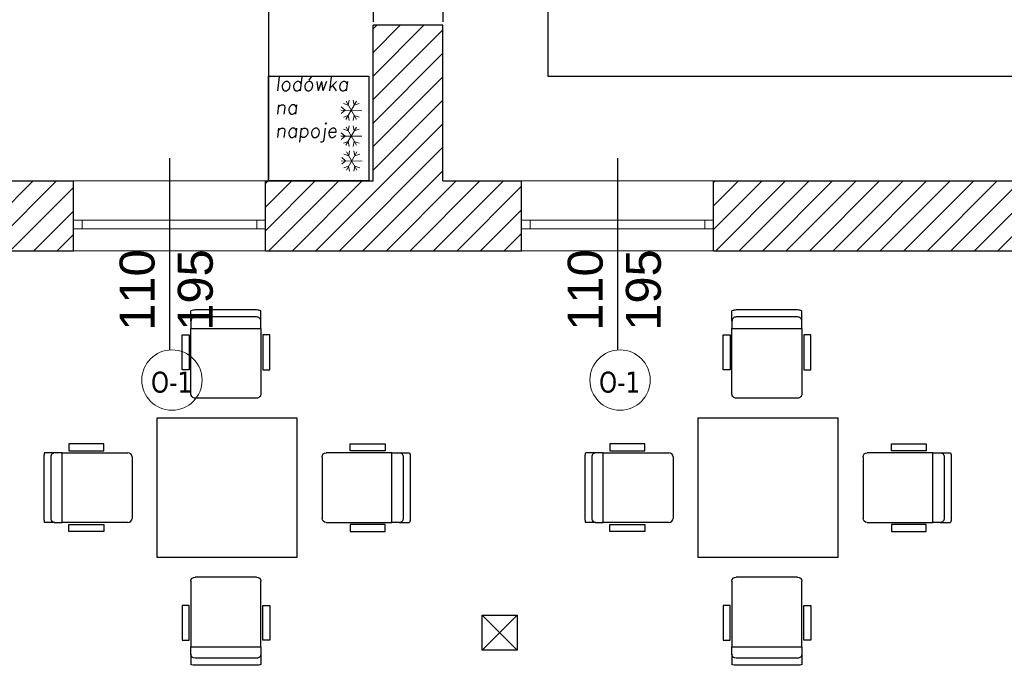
# Model space of a CAD drawing. Header units: millimetres. Extents: x -486876 to 553054, y -140324 to 834178.
# Tile 127 of 155: x 15543 to 21183, y 61434 to 65131. Entities that reach past the tile are written whole.
import ezdxf
from ezdxf.enums import TextEntityAlignment as Align

# ---------------------------------------------------------------- set-up
doc = ezdxf.new("R2010")
doc.units = ezdxf.units.MM
doc.linetypes.add('DASH2', pattern=[0.75, 0.5, -0.25])
doc.linetypes.add('XREF$0$_DASH', pattern=[10, 8, -2])
for name, color, linetype, lineweight in [('_XREF', 252, 'DASH2', 13), ('XREF$0$okna', 8, 'Continuous', 20), ('XREF$0$ściana nośna', 8, 'Continuous', 30)]:
    doc.layers.add(name, color=color, linetype=linetype, lineweight=lineweight)
for name, color, linetype in [('XREF$0$DRZWI', 8, 'Continuous'), ('XREF$0$MEBLE', 8, 'Continuous'), ('XREF$0$MEBLE_ŁAZIENKOWE_I_KUCHENNE', 8, 'Continuous'), ('XREF$0$nowe ściany', 8, 'Continuous'), ('XREF$0$OPIS', 8, 'Continuous'), ('XREF$0$Ppoż', 20, 'Continuous'), ('XREF$0$WIDOK', 8, 'Continuous'), ('XREF$0$WYMIARY', 9, 'Continuous'), ('XREF$0$WYPEŁNIENIA', 8, 'Continuous')]:
    doc.layers.add(name, color=color, linetype=linetype)
doc.styles.add('XREF$0$APLUS', font='arial.ttf', dxfattribs={"width": 0.6})
doc.styles.add('XREF$0$ROMANS', font='romans.shx')
doc.styles.add('XREF$0$Standard', font='arial.ttf')
doc.styles.add('XREF$0$Verdana 0.8', font='verdana.ttf', dxfattribs={"width": 0.8})

# ---------------------------------------------------------------- blocks, each defined once
blk = doc.blocks.new('XREF')
at = {"layer": 'XREF$0$WYPEŁNIENIA'}
h = blk.add_hatch(dxfattribs=at)
h.set_pattern_fill('ANSI31', color=256, scale=3)
h.set_pattern_definition([(45, (-52999.899, 13162.694), (-6.7351921, 6.7351921), [])])
h.paths.add_polyline_path([(5376.11, 10651.78), (5336.75, 10651.78), (5336.75, 10611.78), (5376.11, 10611.78)])
h.paths.add_polyline_path([(5806.69, 10651.78), (5486.11, 10651.78), (5486.11, 10611.78), (5541.69, 10611.78), (5541.69, 10491.78), (5566.69, 10491.78), (5566.69, 10611.78), (5766.69, 10611.78), (5766.69, 10481.78), (5766.69, 10471.78), (5766.69, 10346.78), (5739.69, 10346.78), (5739.69, 10336.78), (5766.69, 10336.78), (5766.69, 10322.47), (5806.69, 10322.47)])
h.paths.add_polyline_path([(5566.69, 10391.78), (5556.69, 10391.78), (5541.69, 10391.78), (5541.69, 10295.78), (5566.69, 10295.78), (5566.69, 10336.78), (5739.69, 10336.78), (5739.69, 10346.78), (5566.69, 10346.78)])
h.paths.add_polyline_path([(5566.69, 10295.78), (5541.69, 10295.78), (5541.69, 10195.78), (5566.69, 10195.78)])
h.paths.add_polyline_path([(5558.62, 10157.37), (5572.62, 10157.37), (5572.62, 10143.37), (5558.62, 10143.37)], flags=16)
edge = h.paths.add_edge_path(flags=16)
edge.add_arc((5565.62, 10150.37), 7, 0, 360)
h.paths.add_polyline_path([(5806.69, 10212.47), (5766.69, 10212.47), (5766.69, 10121.78), (5688.72, 10121.78), (5688.72, 10096.78), (5766.69, 10096.78), (5766.69, 10027.67), (5806.69, 10027.67), (5806.69, 10029.35)])
h.paths.add_polyline_path([(5806.69, 9917.67), (5766.69, 9917.67), (5766.69, 9911.78), (5683.24, 9911.78), (5683.24, 9881.78), (5766.69, 9881.78), (5766.69, 9779.12), (5806.69, 9779.12)])
h.paths.add_polyline_path([(5157.25, 9881.78), (5142.25, 9881.78), (5141.56, 9712.78), (5141.56, 9656.78), (5141.56, 9631.78), (5156.56, 9631.78), (5156.56, 9712.78)])
h.paths.add_polyline_path([(5256.56, 9656.78), (5156.56, 9656.78), (5156.56, 9631.78), (5256.56, 9631.78)])
h.paths.add_polyline_path([(5451.56, 9666.86), (5426.56, 9666.86), (5426.56, 9656.78), (5256.56, 9656.78), (5256.56, 9631.78), (5426.56, 9631.78), (5451.56, 9631.78)])
h.paths.add_polyline_path([(5806.69, 9779.12), (5766.69, 9779.12), (5766.69, 9756.28), (5806.69, 9756.28)])
h.paths.add_polyline_path([(5806.69, 9563.42), (5766.69, 9563.42), (5766.69, 9361.43), (5605.18, 9361.43), (5605.18, 9321.43), (5766.69, 9321.43), (5766.69, 9268.64), (5806.69, 9268.64)])
h.paths.add_polyline_path([(5806.69, 9646.28), (5766.69, 9646.28), (5766.69, 9563.42), (5806.69, 9563.42)])
h.paths.add_polyline_path([(5495.18, 9361.43), (5463.86, 9361.43), (5451.56, 9361.43), (5451.56, 9481.78), (5426.56, 9481.78), (5426.56, 9361.43), (5366.74, 9361.43), (5366.74, 9321.43), (5495.18, 9321.43)])
h.paths.add_polyline_path([(5256.74, 9361.43), (4971.58, 9361.43), (4971.58, 9321.43), (5256.74, 9321.43)])
h.paths.add_polyline_path([(4861.58, 9361.43), (4816.56, 9361.43), (4816.56, 9450.58), (4776.56, 9450.58), (4776.56, 9361.43), (4714.92, 9361.43), (4714.92, 9321.43), (4861.58, 9321.43)])
h.paths.add_polyline_path([(4604.92, 9361.43), (4411.55, 9361.43), (4411.55, 9321.43), (4604.92, 9321.43)])
h.paths.add_polyline_path([(4411.55, 9361.43), (4406.56, 9361.43), (4406.56, 9411.43), (4366.56, 9411.43), (4366.56, 9361.43), (4171.56, 9361.43), (4171.56, 9321.43), (4411.55, 9321.43)])
h.paths.add_polyline_path([(4816.56, 9631.78), (5021.56, 9631.78), (5021.56, 9656.78), (4816.56, 9656.78), (4816.56, 9766.19), (4776.56, 9766.19), (4776.56, 9563.42), (4816.56, 9563.42)])
h.paths.add_polyline_path([(4816.56, 9563.42), (4776.56, 9563.42), (4776.56, 9510.58), (4816.56, 9510.58)])
h.paths.add_polyline_path([(5806.69, 9158.64), (5766.69, 9158.64), (5766.69, 9112.7), (5806.69, 9112.7)])
h.paths.add_polyline_path([(4783.69, 9911.78), (4771.69, 9911.78)])
h.paths.add_polyline_path([(4886.69, 10121.78), (4796.69, 10121.78), (4796.69, 10096.78), (4886.69, 10096.78)])
h.paths.add_polyline_path([(5434.52, 10096.78), (5434.52, 10121.78), (5409.69, 10121.78), (5409.81, 10096.78)])
h.paths.add_polyline_path([(5535.02, 10121.78), (5535.02, 10108.85), (5535.02, 10108.85), (5535.02, 10096.78), (5588.72, 10096.78), (5588.72, 10121.78), (5575.42, 10121.78), (5575.42, 10162.36), (5566.69, 10162.36), (5566.69, 10195.78), (5541.69, 10195.78), (5541.69, 10121.78)])
at = {"layer": 'XREF$0$MEBLE'}
for p, q in [((4716.56, 9748.23), (4716.56, 9361.43)), ((4876.56, 9571.78), (4876.56, 9421.43)), ((4876.56, 9421.43), (5219.33, 9421.43)), ((4672.23, 9281.16), (4672.23, 9287.09)), ((4712.23, 9281.16), (4712.23, 9287.09)), ((4982.13, 9281.16), (4982.13, 9287.09)), ((5022.13, 9281.16), (5022.13, 9287.09)), ((4602.28, 9210.9), (4602.28, 9206.9)), ((4622.28, 9210.9), (4602.28, 9210.9)), ((4622.28, 9206.9), (4622.28, 9210.9)), ((4763.51, 9206.9), (4763.51, 9210.9)), ((4763.51, 9210.9), (4783.51, 9210.9)), ((4783.51, 9210.9), (4783.51, 9206.9)), ((4912.18, 9210.9), (4912.18, 9206.9)), ((4932.18, 9210.9), (4912.18, 9210.9)), ((4932.18, 9206.9), (4932.18, 9210.9)), ((5073.42, 9206.9), (5073.42, 9210.9)), ((5073.42, 9210.9), (5093.42, 9210.9)), ((5093.42, 9210.9), (5093.42, 9206.9)), ((4594.34, 9205.82), (4588.41, 9205.82)), ((4598.48, 9205.82), (4594.34, 9205.82)), ((4598.48, 9165.82), (4598.48, 9205.82)), ((4598.48, 9205.82), (4636.08, 9205.82)), ((4598.48, 9165.82), (4598.48, 9205.82)), ((4602.28, 9206.9), (4622.28, 9206.9)), ((4787.31, 9205.82), (4749.71, 9205.82)), ((4783.51, 9206.9), (4763.51, 9206.9)), ((4787.31, 9165.82), (4787.31, 9205.82)), ((4787.31, 9165.82), (4787.31, 9205.82)), ((4787.31, 9205.82), (4791.45, 9205.82)), ((4791.45, 9205.82), (4797.38, 9205.82)), ((4904.25, 9205.82), (4898.32, 9205.82)), ((4908.39, 9205.82), (4904.25, 9205.82)), ((4908.39, 9165.82), (4908.39, 9205.82)), ((4908.39, 9205.82), (4945.99, 9205.82)), ((4908.39, 9165.82), (4908.39, 9205.82)), ((4912.18, 9206.9), (4932.18, 9206.9)), ((5097.21, 9205.82), (5059.61, 9205.82)), ((5093.42, 9206.9), (5073.42, 9206.9)), ((5097.21, 9165.82), (5097.21, 9205.82)), ((5097.21, 9165.82), (5097.21, 9205.82)), ((5097.21, 9205.82), (5101.35, 9205.82)), ((5101.35, 9205.82), (5107.28, 9205.82)), ((4587.94, 9203.42), (4587.94, 9168.22)), ((4591.94, 9203.42), (4591.94, 9168.22)), ((4638.48, 9203.42), (4638.48, 9168.22)), ((4747.31, 9203.42), (4747.31, 9168.22)), ((4793.85, 9203.42), (4793.85, 9168.22)), ((4797.85, 9203.42), (4797.85, 9168.22)), ((4897.85, 9203.42), (4897.85, 9168.22)), ((4901.85, 9203.42), (4901.85, 9168.22)), ((4948.39, 9203.42), (4948.39, 9168.22)), ((5057.21, 9203.42), (5057.21, 9168.22)), ((5103.75, 9203.42), (5103.75, 9168.22)), ((5107.75, 9203.42), (5107.75, 9168.22)), ((4594.34, 9165.82), (4588.41, 9165.82)), ((4594.34, 9165.82), (4598.48, 9165.82)), ((4636.08, 9165.82), (4598.48, 9165.82)), ((4749.71, 9165.82), (4787.31, 9165.82)), ((4791.45, 9165.82), (4787.31, 9165.82)), ((4791.45, 9165.82), (4797.38, 9165.82)), ((4904.25, 9165.82), (4898.32, 9165.82)), ((4904.25, 9165.82), (4908.39, 9165.82)), ((4945.99, 9165.82), (4908.39, 9165.82)), ((5059.61, 9165.82), (5097.21, 9165.82)), ((5101.35, 9165.82), (5097.21, 9165.82)), ((5101.35, 9165.82), (5107.28, 9165.82)), ((4602.28, 9160.73), (4602.28, 9164.73)), ((4602.28, 9164.73), (4622.28, 9164.73)), ((4622.28, 9160.73), (4602.28, 9160.73)), ((4622.28, 9164.73), (4622.28, 9160.73)), ((4763.51, 9164.73), (4763.51, 9160.73)), ((4783.51, 9164.73), (4763.51, 9164.73)), ((4763.51, 9160.73), (4783.51, 9160.73)), ((4783.51, 9160.73), (4783.51, 9164.73)), ((4912.18, 9160.73), (4912.18, 9164.73)), ((4912.18, 9164.73), (4932.18, 9164.73)), ((4932.18, 9160.73), (4912.18, 9160.73)), ((4932.18, 9164.73), (4932.18, 9160.73)), ((5073.42, 9164.73), (5073.42, 9160.73)), ((5093.42, 9164.73), (5073.42, 9164.73)), ((5073.42, 9160.73), (5093.42, 9160.73)), ((5093.42, 9160.73), (5093.42, 9164.73)), ((4672.23, 9132.21), (4672.23, 9094.61)), ((4709.83, 9134.61), (4674.63, 9134.61)), ((4712.23, 9094.61), (4712.23, 9132.21)), ((4982.13, 9132.21), (4982.13, 9094.61)), ((5019.73, 9134.61), (4984.53, 9134.61)), ((5022.13, 9094.61), (5022.13, 9132.21)), ((4667.14, 9118.41), (4667.14, 9098.41)), ((4671.14, 9118.41), (4667.14, 9118.41)), ((4671.14, 9098.41), (4671.14, 9118.41)), ((4713.31, 9118.41), (4717.31, 9118.41)), ((4713.31, 9098.41), (4713.31, 9118.41)), ((4717.31, 9118.41), (4717.31, 9098.41)), ((4977.05, 9118.41), (4977.05, 9098.41)), ((4981.05, 9118.41), (4977.05, 9118.41)), ((4981.05, 9098.41), (4981.05, 9118.41)), ((5023.22, 9118.41), (5027.22, 9118.41)), ((5023.22, 9098.41), (5023.22, 9118.41)), ((5027.22, 9118.41), (5027.22, 9098.41)), ((4667.14, 9098.41), (4671.14, 9098.41)), ((4717.31, 9098.41), (4713.31, 9098.41)), ((4977.05, 9098.41), (4981.05, 9098.41)), ((5027.22, 9098.41), (5023.22, 9098.41)), ((4672.23, 9094.61), (4712.23, 9094.61)), ((4672.23, 9094.61), (4712.23, 9094.61)), ((4672.23, 9090.48), (4672.23, 9094.61)), ((4712.23, 9094.61), (4712.23, 9090.48)), ((4982.13, 9094.61), (5022.13, 9094.61)), ((4982.13, 9094.61), (5022.13, 9094.61)), ((4982.13, 9090.48), (4982.13, 9094.61)), ((5022.13, 9094.61), (5022.13, 9090.48)), ((4672.23, 9090.48), (4672.23, 9084.54)), ((4709.83, 9088.08), (4674.63, 9088.08)), ((4712.23, 9090.48), (4712.23, 9084.54)), ((4982.13, 9090.48), (4982.13, 9084.54)), ((5019.73, 9088.08), (4984.53, 9088.08)), ((5022.13, 9090.48), (5022.13, 9084.54)), ((4709.83, 9084.08), (4674.63, 9084.08)), ((5019.73, 9084.08), (4984.53, 9084.08))]:
    blk.add_line(p, q, dxfattribs=at)
for points in [[(4712.23, 9287.09, 0.096396), (4709.83, 9287.56), (4674.63, 9287.56, 0.096396), (4672.23, 9287.09)], [(5022.13, 9287.09, 0.096396), (5019.73, 9287.56), (4984.53, 9287.56, 0.096396), (4982.13, 9287.09)]]:
    blk.add_lwpolyline(points, format="xyb", dxfattribs=at)
for points in [[(4709.83, 9283.56), (4674.63, 9283.56, 0.414214), (4672.23, 9281.16), (4672.23, 9277.02), (4712.23, 9277.02), (4712.23, 9281.16, 0.414214)], [(5019.73, 9283.56), (4984.53, 9283.56, 0.414214), (4982.13, 9281.16), (4982.13, 9277.02), (5022.13, 9277.02), (5022.13, 9281.16, 0.414214)], [(4709.83, 9237.02), (4674.63, 9237.02, -0.414214), (4672.23, 9239.42), (4672.23, 9277.02), (4712.23, 9277.02), (4712.23, 9239.42, -0.414214)], [(5019.73, 9237.02), (4984.53, 9237.02, -0.414214), (4982.13, 9239.42), (4982.13, 9277.02), (5022.13, 9277.02), (5022.13, 9239.42, -0.414214)]]:
    blk.add_lwpolyline(points, format="xyb", close=True, dxfattribs=at)
for points in [[(4671.14, 9253.23), (4667.14, 9253.23), (4667.14, 9273.23), (4671.14, 9273.23)], [(4713.31, 9253.23), (4717.31, 9253.23), (4717.31, 9273.23), (4713.31, 9273.23)], [(4981.05, 9253.23), (4977.05, 9253.23), (4977.05, 9273.23), (4981.05, 9273.23)], [(5023.22, 9253.23), (5027.22, 9253.23), (5027.22, 9273.23), (5023.22, 9273.23)], [(4732.89, 9225.82), (4732.89, 9145.82), (4652.89, 9145.82), (4652.89, 9225.82)], [(5042.8, 9225.82), (5042.8, 9145.82), (4962.8, 9145.82), (4962.8, 9225.82)]]:
    blk.add_lwpolyline(points, close=True, dxfattribs=at)
for centre, major_axis, start_param, end_param in [((4594.34, 9203.42), (4.53, -4.53), 3.542594, 3.926991), ((4594.34, 9203.42), (1.7, -1.7), 2.356194, 3.926991), ((4636.08, 9203.42), (1.7, 1.7), -0.785398, 0.785398), ((4904.25, 9203.42), (4.53, -4.53), 3.542594, 3.926991), ((4904.25, 9203.42), (1.7, -1.7), 2.356194, 3.926991), ((4945.99, 9203.42), (1.7, 1.7), -0.785398, 0.785398), ((4594.34, 9168.22), (4.53, 4.53), 2.356194, 2.740591), ((4594.34, 9168.22), (1.7, 1.7), 2.356194, 3.926991), ((4636.08, 9168.22), (1.7, -1.7), 5.497787, 7.068583), ((4904.25, 9168.22), (4.53, 4.53), 2.356194, 2.740591), ((4904.25, 9168.22), (1.7, 1.7), 2.356194, 3.926991), ((4945.99, 9168.22), (1.7, -1.7), 5.497787, 7.068583)]:
    blk.add_ellipse(centre, major_axis=major_axis, ratio=1, start_param=start_param, end_param=end_param, dxfattribs=at)
at = {"layer": 'XREF$0$MEBLE', "extrusion": (0, 0, -1)}
for centre, major_axis, start_param, end_param in [((4749.71, 9203.42), (-1.7, 1.7), -0.785398, 0.785398), ((4791.45, 9203.42), (-1.7, -1.7), 2.356194, 3.926991), ((4791.45, 9203.42), (-4.53, -4.53), 3.542594, 3.926991), ((5059.61, 9203.42), (-1.7, 1.7), -0.785398, 0.785398), ((5101.35, 9203.42), (-1.7, -1.7), 2.356194, 3.926991), ((5101.35, 9203.42), (-4.53, -4.53), 3.542594, 3.926991), ((4749.71, 9168.22), (-1.7, -1.7), 5.497787, 7.068583), ((4791.45, 9168.22), (-1.7, 1.7), 2.356194, 3.926991), ((4791.45, 9168.22), (-4.53, 4.53), 2.356194, 2.740591), ((5059.61, 9168.22), (-1.7, -1.7), 5.497787, 7.068583), ((5101.35, 9168.22), (-1.7, 1.7), 2.356194, 3.926991), ((5101.35, 9168.22), (-4.53, 4.53), 2.356194, 2.740591), ((4674.63, 9132.21), (-1.7, -1.7), 0.785398, 2.356194), ((4709.83, 9132.21), (-1.7, 1.7), 0.785398, 2.356194), ((4984.53, 9132.21), (-1.7, -1.7), 0.785398, 2.356194), ((5019.73, 9132.21), (-1.7, 1.7), 0.785398, 2.356194), ((4674.63, 9090.48), (-1.7, -1.7), 5.497787, 7.068583), ((4709.83, 9090.48), (-1.7, 1.7), 2.356194, 3.926991), ((4984.53, 9090.48), (-1.7, -1.7), 5.497787, 7.068583), ((5019.73, 9090.48), (-1.7, 1.7), 2.356194, 3.926991), ((4674.63, 9090.48), (-4.53, 4.53), 3.926991, 4.311388), ((4709.83, 9090.48), (-4.53, -4.53), 5.11339, 5.497787), ((4984.53, 9090.48), (-4.53, 4.53), 3.926991, 4.311388), ((5019.73, 9090.48), (-4.53, -4.53), 5.11339, 5.497787)]:
    blk.add_ellipse(centre, major_axis=major_axis, ratio=1, start_param=start_param, end_param=end_param, dxfattribs=at)
at = {"layer": 'XREF$0$MEBLE_ŁAZIENKOWE_I_KUCHENNE', "linetype": 'Continuous', "lineweight": 13}
for p, q in [((4762.28, 9404.9), (4762.85, 9407.75)), ((4765.78, 9404.89), (4765.23, 9407.74)), ((4760.52, 9401.88), (4758.34, 9403.79)), ((4762.28, 9404.9), (4759.53, 9405.85)), ((4767.04, 9407.05), (4761, 9396.68)), ((4761.04, 9407.07), (4767, 9396.66)), ((4765.78, 9404.89), (4768.53, 9405.82)), ((4770.02, 9401.85), (4758.02, 9401.88)), ((4760.52, 9401.88), (4758.33, 9399.97)), ((4762.26, 9398.84), (4759.51, 9397.91)), ((4762.26, 9398.84), (4762.81, 9395.99)), ((4765.76, 9398.83), (4765.19, 9395.98)), ((4765.76, 9398.83), (4768.51, 9397.88)), ((4762.28, 9390.13), (4759.53, 9391.08)), ((4767.04, 9392.28), (4761, 9381.91)), ((4761.04, 9392.3), (4767, 9381.89)), ((4762.28, 9390.13), (4762.85, 9392.98)), ((4765.78, 9390.12), (4765.23, 9392.97)), ((4765.78, 9390.12), (4768.53, 9391.05)), ((4770.02, 9387.08), (4758.02, 9387.11)), ((4760.52, 9387.1), (4758.33, 9385.2)), ((4760.52, 9387.1), (4758.34, 9389.02)), ((4762.26, 9384.07), (4759.51, 9383.14)), ((4762.26, 9384.07), (4762.81, 9381.22)), ((4765.76, 9384.06), (4765.19, 9381.21)), ((4765.76, 9384.06), (4768.51, 9383.11)), ((4760.8, 9372.89), (4758.62, 9374.81)), ((4762.56, 9375.91), (4759.81, 9376.86)), ((4767.31, 9378.06), (4761.28, 9367.69)), ((4761.31, 9378.08), (4767.28, 9367.67)), ((4762.56, 9375.91), (4763.13, 9378.76)), ((4766.13, 9375.9), (4765.58, 9378.76)), ((4766.13, 9375.9), (4768.88, 9376.83)), ((4770.3, 9372.86), (4758.3, 9372.9)), ((4760.8, 9372.89), (4758.61, 9370.98)), ((4762.54, 9369.85), (4759.79, 9368.92)), ((4762.54, 9369.85), (4763.09, 9367)), ((4766.11, 9369.84), (4765.54, 9366.99)), ((4766.11, 9369.84), (4768.86, 9368.89))]:
    blk.add_line(p, q, dxfattribs=at)
at = {"layer": 'XREF$0$MEBLE_ŁAZIENKOWE_I_KUCHENNE'}
blk.add_lwpolyline([(4716.56, 9361.43), (4716.56, 9421.43), (4774.14, 9421.43), (4774.14, 9361.43)], close=True, dxfattribs=at)
at = {"layer": 'XREF$0$nowe ściany', "linetype": 'XREF$0$_DASH'}
for p, q in [((4776.56, 9510.58), (4776.56, 9450.58)), ((4816.56, 9510.58), (4816.56, 9450.58))]:
    blk.add_line(p, q, dxfattribs=at)
at = {"layer": 'XREF$0$nowe ściany'}
blk.add_line((4816.56, 9450.58), (4776.56, 9450.58), dxfattribs=at)
at = {"layer": 'XREF$0$okna'}
for p, q in [((4714.92, 9361.43), (4604.92, 9361.43)), ((4971.58, 9361.43), (4861.58, 9361.43)), ((4609.92, 9338.93), (4714.92, 9338.93)), ((4866.58, 9338.93), (4971.58, 9338.93)), ((4714.92, 9333.93), (4609.92, 9333.93)), ((4971.58, 9333.93), (4866.58, 9333.93)), ((4604.92, 9321.43), (4714.92, 9321.43)), ((4861.58, 9321.43), (4971.58, 9321.43))]:
    blk.add_line(p, q, dxfattribs=at)
for points in [[(4609.92, 9333.93), (4604.92, 9333.93), (4604.92, 9338.93), (4609.92, 9338.93)], [(4714.92, 9333.93), (4709.92, 9333.93), (4709.92, 9338.93), (4714.92, 9338.93)], [(4866.58, 9333.93), (4861.58, 9333.93), (4861.58, 9338.93), (4866.58, 9338.93)], [(4971.58, 9333.93), (4966.58, 9333.93), (4966.58, 9338.93), (4971.58, 9338.93)]]:
    blk.add_lwpolyline(points, close=True, dxfattribs=at)
for centre in [(4661.34, 9247.41), (4918, 9247.41)]:
    blk.add_circle(centre, 17.28, dxfattribs=at)
at = {"layer": 'XREF$0$Ppoż'}
for p, q in [((4659.92, 9374.52), (4659.92, 9264.63)), ((4916.58, 9374.52), (4916.58, 9264.63))]:
    blk.add_line(p, q, dxfattribs=at)
at = {"layer": 'XREF$0$WIDOK'}
for p, q in [((4839.06, 9092.7), (4859.06, 9112.7)), ((4859.06, 9092.7), (4839.06, 9112.7))]:
    blk.add_line(p, q, dxfattribs=at)
blk.add_lwpolyline([(4839.06, 9112.7), (4859.06, 9112.7), (4859.06, 9092.7), (4839.06, 9092.7)], close=True, dxfattribs=at)
at = {"layer": 'XREF$0$ściana nośna'}
for p, q in [((4776.56, 9361.43), (4776.56, 9450.58)), ((4816.56, 9361.43), (4816.56, 9450.58)), ((4406.56, 9361.43), (4604.92, 9361.43)), ((4604.92, 9321.43), (4604.92, 9361.43)), ((4714.92, 9361.43), (4776.56, 9361.43)), ((4714.92, 9321.43), (4714.92, 9361.43)), ((4816.56, 9361.43), (4861.58, 9361.43)), ((4861.58, 9321.43), (4861.58, 9361.43)), ((4971.58, 9361.43), (5256.74, 9361.43)), ((4971.58, 9321.43), (4971.58, 9361.43)), ((4171.56, 9321.43), (4604.92, 9321.43)), ((4714.92, 9321.43), (4861.58, 9321.43)), ((4971.58, 9321.43), (5256.74, 9321.43))]:
    blk.add_line(p, q, dxfattribs=at)
at = {"style": 'XREF$0$APLUS'}
blk.add_attdef('165', text='', height=12.94, rotation=90, dxfattribs=at).set_placement((5850.28, 4086.91), align=Align.TOP_CENTER)
blk.add_attdef('70', text='', height=12.94, rotation=90, dxfattribs=at).set_placement((5846.74, 4087.03), align=Align.BOTTOM_CENTER)
at = {"layer": 'XREF$0$DRZWI', "style": 'XREF$0$APLUS'}
for tag, height, p in [('90', 10.59, (3968.05, 17970.78)), ('90', 10.59, (4273.69, 17907.63)), ('90', 10.59, (4647.11, 17907.63)), ('90', 10.59, (4995.74, 17907.63)), ('90', 10.59, (5345.01, 17907.63)), ('90', 8.24, (3625.86, 17450.53)), ('90', 8.24, (4282.58, 17436.64)), ('90', 8.24, (4577.82, 17436.64)), ('90', 8.24, (5003.12, 17436.64)), ('90', 8.24, (5300.95, 17436.64)), ('90', 8.24, (5625.63, 17350.96)), ('110', 12.94, (3772.73, 10725.01)), ('100', 12.94, (3763.85, 10003.38)), ('90', 10.59, (3383.41, 9921.97)), ('83', 10.59, (4118.73, 4184.03))]:
    blk.add_attdef(tag, text='', height=height, dxfattribs=at).set_placement(p, align=Align.BOTTOM_CENTER)
for tag, height, p in [('200', 10.59, (3967.95, 17967.89)), ('200', 10.59, (4273.59, 17904.74)), ('200', 10.59, (4647.01, 17904.74)), ('200', 10.59, (4995.64, 17904.74)), ('200', 10.59, (5344.91, 17904.74)), ('200', 8.24, (3625.86, 17448.28)), ('200', 8.24, (4282.58, 17434.39)), ('200', 8.24, (4577.82, 17434.39)), ('200', 8.24, (5003.12, 17434.39)), ('200', 8.24, (5300.95, 17434.39)), ('200', 8.24, (5625.63, 17348.71)), ('210', 12.94, (3772.6, 10721.48)), ('200', 12.94, (3763.85, 9999.84)), ('200', 10.59, (3383.31, 9919.08)), ('178', 10.59, (4118.62, 4181.14))]:
    blk.add_attdef(tag, text='', height=height, dxfattribs=at).set_placement(p, align=Align.TOP_CENTER)
for tag, height, p in [('96', 10.59, (4202.03, 17787.41)), ('100', 10.59, (5719.75, 17787.41)), ('100', 12.94, (4040.53, 17776.32)), ('100', 12.94, (4599.33, 17776.96)), ('100', 12.94, (4947.96, 17776.96)), ('100', 12.94, (5297.45, 17776.96)), ('100', 12.94, (3575.63, 17557.16)), ('100', 12.94, (3932.34, 17557.16)), ('100', 12.94, (4215.59, 17557.16)), ('100', 12.94, (4630.17, 17557.16)), ('100', 12.94, (4954.89, 17557.16)), ('100', 12.94, (5353.3, 17557.16)), ('100', 12.94, (5612.36, 17557.16)), ('90', 11.76, (4712.89, 10187.26)), ('90', 11.76, (4933.75, 10129.07)), ('90', 11.76, (5359.81, 10117.21)), ('120', 13.53, (3472.06, 9987.9)), ('90', 11.76, (4206.17, 4035.84))]:
    blk.add_attdef(tag, text='', height=height, rotation=90, dxfattribs=at).set_placement(p, align=Align.BOTTOM_CENTER)
for tag, height, p in [('205', 10.59, (4204.92, 17787.31)), ('210', 10.59, (5722.65, 17787.31)), ('210', 12.94, (4044.07, 17776.19)), ('210', 12.94, (4602.86, 17776.83)), ('210', 12.94, (4951.5, 17776.83)), ('210', 12.94, (5300.98, 17776.83)), ('210', 12.94, (3579.16, 17557.04)), ('210', 12.94, (3935.88, 17557.04)), ('210', 12.94, (4219.13, 17557.04)), ('210', 12.94, (4633.7, 17557.04)), ('210', 12.94, (4958.43, 17557.04)), ('210', 12.94, (5356.84, 17557.04)), ('210', 12.94, (5615.9, 17557.04)), ('200', 11.76, (4716.1, 10187.15)), ('200', 11.76, (4936.97, 10128.95)), ('200', 11.76, (5363.02, 10117.1)), ('210', 13.53, (3475.75, 9987.9)), ('170', 11.76, (4209.38, 4035.73))]:
    blk.add_attdef(tag, text='', height=height, rotation=90, dxfattribs=at).set_placement(p, align=Align.TOP_CENTER)
at = {"layer": 'XREF$0$OPIS', "char_height": 20, "attachment_point": 1, "rotation": 90, "style": 'XREF$0$Standard'}
for insert in [(4631.36, 9275.66), (4888.02, 9275.66)]:
    blk.add_mtext_dynamic_manual_height_columns('110\\P195', width=34.6776, gutter_width=12.5, heights=[0], dxfattribs=dict(at, insert=insert))
at = {"layer": 'XREF$0$Ppoż', "style": 'XREF$0$Verdana 0.8', "width": 0.8}
for p in [(4661.07, 9246.23), (4917.73, 9246.23)]:
    blk.add_text('O-1', height=12, rotation=360, dxfattribs=at).set_placement(p, align=Align.MIDDLE_CENTER)
at = {"layer": 'XREF$0$WYMIARY', "insert": (4720.37, 9421.01), "char_height": 8, "width": 174.6276, "attachment_point": 1, "style": 'XREF$0$ROMANS'}
blk.add_mtext('{\\Q7;lodówka\\Pna \\Pnapoje}', dxfattribs=at)

msp = doc.modelspace()

# ---------------------------------------------------------------- block references
at = {"layer": '_XREF', "xscale": 10, "yscale": 10, "zscale": 10}
msp.add_blockref('XREF', (-30198.46986, -29406.42919), dxfattribs=at)

doc.saveas('drawing.dxf')
